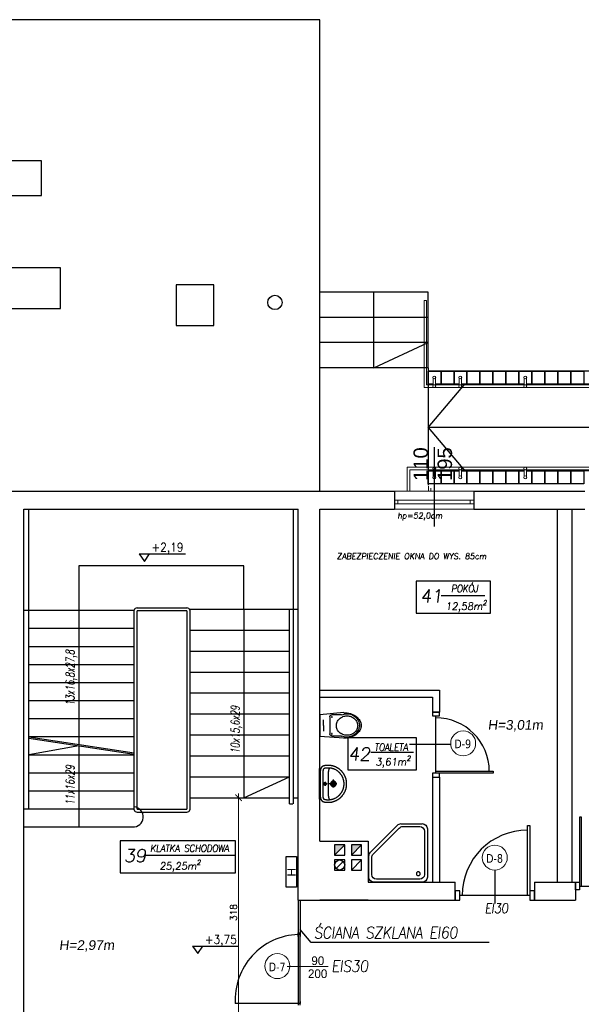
# Model space of a CAD drawing. Header units: millimetres. Extents: x -486876 to 553054, y -140324 to 834178.
# Tile 137 of 155: x -160935 to -153155, y 147163 to 160795. Entities that reach past the tile are written whole.
import ezdxf
from ezdxf.enums import TextEntityAlignment as Align

# ---------------------------------------------------------------- set-up
doc = ezdxf.new("R2010")
doc.units = ezdxf.units.MM
doc.header["$PDSIZE"] = -5
doc.linetypes.add('DASH2', pattern=[0.75, 0.5, -0.25])
for name, color, linetype, lineweight in [('_XREF', 252, 'DASH2', 13), ('XREF$0$0-ARKUSZ-OPIS', 8, 'Continuous', 18), ('XREF$0$AR-EL-PORĘCZE', 8, 'Continuous', 18), ('XREF$0$linie pomocnicze', 8, 'Continuous', 20), ('XREF$0$okna', 8, 'Continuous', 20), ('XREF$0$ściana nośna', 8, 'Continuous', 30)]:
    doc.layers.add(name, color=color, linetype=linetype, lineweight=lineweight)
for name, color, linetype in [('XREF$0$A-ARM', 8, 'Continuous'), ('XREF$0$A-BUD-OP', 8, 'Continuous'), ('XREF$0$ArchiCAD', 8, 'Continuous'), ('XREF$0$DRZWI', 8, 'Continuous'), ('XREF$0$MEBLE_ŁAZIENKOWE_I_KUCHENNE', 8, 'Continuous'), ('XREF$0$OPIS', 8, 'Continuous'), ('XREF$0$OPISY', 8, 'Continuous'), ('XREF$0$Ppoż', 20, 'Continuous'), ('XREF$0$TABELKA', 8, 'Continuous'), ('XREF$0$WIDOK', 8, 'Continuous'), ('XREF$0$WYMIARY', 9, 'Continuous'), ('XREF$0$ŚCIANY', 8, 'Continuous')]:
    doc.layers.add(name, color=color, linetype=linetype)
doc.styles.add('XREF$0$APLUS', font='arial.ttf', dxfattribs={"width": 0.6})
doc.styles.add('XREF$0$GENERATED_STYLE_1', font='txt')
doc.styles.add('XREF$0$KOTA', font='SIMPLEX', dxfattribs={"width": 0.9, "height": 25})
doc.styles.add('XREF$0$ROMANS', font='romans.shx')
doc.styles.add('XREF$0$Simplex 0.7 Italic', font='simplex.shx', dxfattribs={"width": 0.7, "oblique": 10})
doc.styles.add('XREF$0$Standard', font='arial.ttf')
doc.styles.add('XREF$0$Verdana 0.8', font='verdana.ttf', dxfattribs={"width": 0.8})
doc.dimstyles.new('XREF$0$PORT1_50', dxfattribs={"dimscale": 50, "dimtxt": 0.18, "dimasz": 0.18, "dimexe": 0.12, "dimexo": 0.05, "dimgap": 0.05, "dimtad": 1, "dimdec": 0, "dimrnd": 0.5, "dimdsep": 46, "dimtxsty": 'XREF$0$ROMANS', "dimblk1": 'XREF$0$_ARCHTICK', "dimblk2": 'XREF$0$_ARCHTICK', "dimsah": 1, "dimcen": 0, "dimdle": 0.12, "dimclrt": 7, "dimadec": 0, "dimazin": 0, "dimtfac": 1, "dimtdec": 0, "dimtmove": 2, "dimatfit": 3, "dimldrblk": 'XREF$0$_ARCHTICK', "dimfxl": 0.5, "dimfxlon": 1, "dimtolj": 1, "dimtzin": 0, "dimarcsym": 0})

# ---------------------------------------------------------------- blocks, each defined once
blk = doc.blocks.new('XREF$0$KOTA_R3')
at = {"layer": 'XREF$0$A-BUD-OP'}
blk.add_line((-279.4, -2136.8), (-172.7, -2136.8), dxfattribs=at)
blk.add_lwpolyline([(-279.4, -2136.8), (-267.5, -2154.3), (-255.5, -2136.8)], dxfattribs=at)
at = {"layer": 'XREF$0$A-BUD-OP', "style": 'XREF$0$KOTA', "width": 0.9}
for p, height in [((-251.3, -2131.6), 20), ((-251.3, -2153.3), 14)]:
    blk.add_attdef('KOTA', p, '', height=height, dxfattribs=at)
blk = doc.blocks.new('XREF$0$_ARCHTICK')
at = {"color": 0, "linetype": 'ByBlock', "const_width": 0.15}
blk.add_lwpolyline([(-0.5, -0.5), (0.5, 0.5)], dxfattribs=at)
blk = doc.blocks.new('*D597')
at = {"layer": 'Defpoints', "color": 0}
for p in [(3632.6, 17897.2), (3632.6, 17579.2), (3684.1, 17579.2)]:
    blk.add_point(p, dxfattribs=at)
at = {"layer": 'XREF$0$WIDOK', "color": 0, "lineweight": -2}
for p, q in [((3684.1, 17903.2), (3684.1, 17573.2)), ((3659.1, 17897.2), (3690.1, 17897.2)), ((3659.1, 17579.2), (3690.1, 17579.2))]:
    blk.add_line(p, q, dxfattribs=at)
at = {"layer": 'XREF$0$WIDOK', "color": 0, "lineweight": -2, "xscale": 9, "yscale": 9, "zscale": 9}
for p, rotation in [((3684.1, 17897.2), 90), ((3684.1, 17579.2), 270)]:
    blk.add_blockref('XREF$0$_ARCHTICK', p, dxfattribs=dict(at, rotation=rotation))
at = {"layer": 'XREF$0$WIDOK', "color": 7, "insert": (3677.1, 17738.2), "char_height": 9, "attachment_point": 5, "rotation": 90, "style": 'XREF$0$ROMANS'}
blk.add_mtext('\\A1;318', dxfattribs=at)
blk = doc.blocks.new('XREF$0$ubi012_r')
for p, q in [((-2.3, 33.2), (0, 0)), ((0.9, 16.8), (0.9, 29.4)), ((30.2, 29.2), (30.2, 16.8)), ((33.1, 33.2), (30.3, 0)), ((27.1, 13.8), (3.9, 13.8)), ((30.3, 0), (0, 0)), ((15.4, 5.1), (7.5, 5.1)), ((15.4, 5.1), (23.3, 5.1))]:
    blk.add_line(p, q)
for centre in [(3.9, 16.8), (27.1, 16.8)]:
    blk.add_circle(centre, 0.506)
for centre, radius, start, end in [((16.2, 42), 15.5, 105.9445, 133.2542), ((15.6, 39.7), 15.4, 102.4946, 126.4967), ((15.4, 44.4), 13, 74.6148, 105.3852), ((15.5, 40.4), 14.7, 77.6333, 102.3667), ((15.3, 39.7), 15.4, 53.5033, 77.5054), ((14.6, 42), 15.5, 46.7458, 74.0555), ((27.5, 33.8), 29.8, 154.3733, 172.0149), ((18.1, 37.5), 18.8, 148.867, 169.8645), ((20.8, 37.1), 22.3, 133.1777, 154.6258), ((16.6, 38.4), 17, 126.5259, 148.9267), ((17.4, 38), 15.6, 148.867, 169.8645), ((16.1, 38.7), 14.2, 126.5259, 148.9267), ((15.3, 39.9), 12.8, 102.4946, 126.4967), ((15.2, 40.4), 12.2, 77.6333, 102.3667), ((15, 39.9), 12.8, 53.5033, 77.5054), ((14.2, 38.7), 14.2, 31.0733, 53.4741), ((14.3, 38.4), 17, 31.0733, 53.4741), ((10, 37.1), 22.3, 25.3742, 46.8223), ((13, 38), 15.6, 10.1355, 31.133), ((12.8, 37.5), 18.8, 10.1355, 31.133), ((3.2, 33.8), 29.8, 7.9851, 25.6267), ((30.8, 33.2), 33.1, 171.7845, 180.1077), ((18.8, 37.3), 19.5, 169.767, 190.233), ((15.6, 36.6), 16.2, 189.6364, 202.7205), ((-1.7, 29.4), 2.53, 0, 22.7205), ((18, 37.8), 16.2, 169.767, 190.233), ((17.4, 37.7), 15.6, 190.1355, 211.133), ((16.1, 37), 14.2, 211.0733, 233.4741), ((14.2, 37), 14.2, 306.5259, 328.9267), ((13, 37.7), 15.6, 328.867, 349.8645), ((12.4, 37.8), 16.2, 0, 10.233), ((12.4, 37.8), 16.2, 349.767, 0), ((32.7, 29.2), 2.53, 163.1585, 180), ((-13.9, 43.3), 46.1, 343.1585, 348.2524), ((12.1, 37.3), 19.5, 0, 10.233), ((12.1, 37.3), 19.5, 349.767, 0), ((-0.1, 33.2), 33.1, 0, 8.2155), ((3.9, 16.8), 3.03, 180, 270), ((15.3, 35.8), 12.8, 233.5033, 257.5054), ((15.2, 35.3), 12.2, 257.6333, 282.3667), ((15, 35.8), 12.8, 282.4946, 306.4967), ((27.1, 16.8), 3.03, 270, 0)]:
    blk.add_arc(centre, radius, start, end)
blk = doc.blocks.new('XREF$0$KKP-KOLO2-B02X0201')
at = {"layer": 'XREF$0$A-ARM'}
for points in [[(-21.1, 0), (-21.1, -0.5), (-21.2, -1), (-21.3, -1.4), (-21.5, -1.8), (-21.8, -2.1), (-22.1, -2.5)], [(21.1, 0), (0, 0), (-21.1, 0)], [(22.1, -2.5), (21.8, -2.1), (21.5, -1.8), (21.3, -1.4), (21.2, -1), (21.1, -0.5), (21.1, 0)], [(25.3, -12.2), (25.3, -12.5), (25.3, -12.9), (25.3, -13.3), (25.2, -13.6), (25.2, -14), (25.2, -14.4), (25.2, -14.7), (25.1, -15.1), (25.1, -15.4), (25, -15.8), (25, -16.2), (24.9, -16.5), (24.9, -16.9), (24.8, -17.2), (24.7, -17.6), (24.6, -17.9), (24.5, -18.3), (24.5, -18.6), (24.4, -18.9), (24.3, -19.3), (24.2, -19.6), (24.1, -20), (23.9, -20.3), (23.8, -20.6), (23.7, -21), (23.6, -21.3), (23.5, -21.6), (23.3, -21.9), (23.2, -22.3), (23, -22.6), (22.9, -22.9), (22.8, -23.2), (22.6, -23.5), (22.4, -23.8), (22.3, -24.1), (22.1, -24.4), (21.9, -24.7), (21.8, -25), (21.6, -25.3), (21.4, -25.6), (21.2, -25.9), (21, -26.2), (20.8, -26.5), (20.6, -26.8), (20.4, -27.1), (20.2, -27.3), (20, -27.6), (19.8, -27.9), (19.6, -28.2), (19.4, -28.4), (19.1, -28.7), (18.9, -28.9), (18.7, -29.2), (18.5, -29.5), (18.2, -29.7), (18, -30), (17.7, -30.2), (17.5, -30.4), (17.2, -30.7), (17, -30.9), (16.7, -31.1), (16.5, -31.4), (16.2, -31.6), (15.9, -31.8), (15.7, -32), (15.4, -32.2), (15.1, -32.4), (14.8, -32.7), (14.6, -32.9), (14.3, -33.1), (14, -33.2), (13.7, -33.4), (13.4, -33.6), (13.1, -33.8), (12.8, -34), (12.5, -34.2), (12.2, -34.3), (11.9, -34.5), (11.6, -34.7), (11.3, -34.8), (11, -35), (10.7, -35.1), (10.4, -35.3), (10, -35.4), (9.7, -35.5), (9.4, -35.7), (9.1, -35.8), (8.7, -35.9), (8.4, -36.1), (8.1, -36.2), (7.7, -36.3), (7.4, -36.4), (7.1, -36.5), (6.7, -36.6), (6.4, -36.7), (6, -36.8), (5.7, -36.9), (5.3, -36.9), (5, -37), (4.6, -37.1), (4.3, -37.1), (3.9, -37.2), (3.6, -37.3), (3.2, -37.3), (2.9, -37.3), (2.5, -37.4), (2.1, -37.4), (1.8, -37.4), (1.4, -37.5), (1, -37.5), (0.7, -37.5), (0.3, -37.5), (-0.1, -37.5), (-0.1, -37.5), (-0.4, -37.5), (-0.8, -37.5), (-1.2, -37.5), (-1.5, -37.5), (-1.9, -37.4), (-2.3, -37.4), (-2.6, -37.4), (-3, -37.3), (-3.3, -37.3), (-3.7, -37.3), (-4.1, -37.2), (-4.4, -37.1), (-4.8, -37.1), (-5.1, -37), (-5.5, -36.9), (-5.8, -36.9), (-6.2, -36.8), (-6.5, -36.7), (-6.8, -36.6), (-7.2, -36.5), (-7.5, -36.4), (-7.9, -36.3), (-8.2, -36.2), (-8.5, -36.1), (-8.8, -35.9), (-9.2, -35.8), (-9.5, -35.7), (-9.8, -35.5), (-10.1, -35.4), (-10.5, -35.3), (-10.8, -35.1), (-11.1, -35), (-11.4, -34.8), (-11.7, -34.7), (-12, -34.5), (-12.3, -34.3), (-12.6, -34.2), (-12.9, -34), (-13.2, -33.8), (-13.5, -33.6), (-13.8, -33.4), (-14.1, -33.2), (-14.4, -33.1), (-14.7, -32.9), (-15, -32.7), (-15.2, -32.4), (-15.5, -32.2), (-15.8, -32), (-16, -31.8), (-16.3, -31.6), (-16.6, -31.4), (-16.8, -31.1), (-17.1, -30.9), (-17.3, -30.7), (-17.6, -30.4), (-17.8, -30.2), (-18.1, -30), (-18.3, -29.7), (-18.6, -29.5), (-18.8, -29.2), (-19, -28.9), (-19.3, -28.7), (-19.5, -28.4), (-19.7, -28.2), (-19.9, -27.9), (-20.1, -27.6), (-20.3, -27.3), (-20.5, -27.1), (-20.7, -26.8), (-20.9, -26.5), (-21.1, -26.2), (-21.3, -25.9), (-21.5, -25.6), (-21.7, -25.3), (-21.9, -25), (-22, -24.7), (-22.2, -24.4), (-22.4, -24.1), (-22.6, -23.8), (-22.7, -23.5), (-22.9, -23.2), (-23, -22.9), (-23.2, -22.6), (-23.3, -22.3), (-23.4, -21.9), (-23.6, -21.6), (-23.7, -21.3), (-23.8, -21), (-23.9, -20.6), (-24.1, -20.3), (-24.2, -20), (-24.3, -19.6), (-24.4, -19.3), (-24.5, -18.9), (-24.6, -18.6), (-24.7, -18.3), (-24.7, -17.9), (-24.8, -17.6), (-24.9, -17.2), (-25, -16.9), (-25, -16.5), (-25.1, -16.2), (-25.1, -15.8), (-25.2, -15.4), (-25.2, -15.1), (-25.3, -14.7), (-25.3, -14.4), (-25.3, -14), (-25.4, -13.6), (-25.4, -13.3), (-25.4, -12.9), (-25.4, -12.5), (-25.4, -12.2), (-25.4, -12.2), (-25.4, -11.8), (-25.4, -11.4), (-25.4, -10.8), (-25.3, -10.3), (-25.3, -9.8), (-25.3, -9.3), (-25.2, -8.9), (-25.2, -8.5), (-25.1, -8.1), (-25.1, -7.6), (-25, -7.2), (-24.9, -6.8), (-24.8, -6.4), (-24.7, -6.1), (-24.6, -5.7), (-24.5, -5.4), (-24.4, -5.1), (-24.2, -4.8), (-24.1, -4.5), (-23.9, -4.2), (-23.7, -3.9), (-23.6, -3.7), (-23.3, -3.4), (-23.1, -3.2), (-22.9, -3), (-22.6, -2.8), (-22.3, -2.6), (-22, -2.5), (-21.7, -2.3), (-21.3, -2.1), (-20.9, -2), (-20.5, -1.9), (-20.1, -1.7), (-19.7, -1.6), (-19.2, -1.5), (-19.2, -1.5), (-18.8, -1.5), (-18.4, -1.4), (-18, -1.3), (-17.6, -1.3), (-17.2, -1.2), (-16.7, -1.1), (-16.3, -1.1), (-15.8, -1.1), (-15.3, -1), (-14.9, -1), (-14.4, -1), (-0.1, -1), (14.3, -1), (14.8, -1), (15.2, -1), (15.7, -1.1), (16.2, -1.1), (16.6, -1.1), (17.1, -1.2), (17.5, -1.3), (17.9, -1.3), (18.3, -1.4), (18.7, -1.5), (19.1, -1.5), (19.5, -1.6), (20, -1.7), (20.4, -1.9), (20.8, -2), (21.2, -2.1), (21.6, -2.3), (21.9, -2.5), (22.2, -2.6), (22.5, -2.8), (22.8, -3), (23, -3.2), (23.2, -3.4), (23.4, -3.7), (23.6, -3.9), (23.8, -4.2), (24, -4.5), (24.1, -4.8), (24.3, -5.1), (24.4, -5.4), (24.5, -5.7), (24.6, -6.1), (24.7, -6.4), (24.8, -6.8), (24.9, -7.2), (24.9, -7.6), (25, -8.1), (25.1, -8.5), (25.1, -8.9), (25.2, -9.3), (25.2, -9.8), (25.2, -10.3), (25.2, -10.8), (25.3, -11.4), (25.3, -11.8), (25.3, -12.2)], [(-0.1, -33.9), (-0.6, -33.9), (-1.2, -33.9), (-1.7, -33.9), (-2.3, -33.8), (-2.7, -33.8), (-3.1, -33.7), (-3.5, -33.7), (-3.9, -33.6), (-4.3, -33.5), (-4.7, -33.4), (-5.1, -33.3), (-5.5, -33.2), (-5.9, -33.1), (-6.3, -33), (-6.7, -32.9), (-7.1, -32.8), (-7.5, -32.6), (-8, -32.5), (-8.4, -32.3), (-8.8, -32.1), (-9.2, -31.9), (-9.6, -31.7), (-10, -31.5), (-10.4, -31.3), (-10.8, -31.1), (-11.2, -30.9), (-11.5, -30.7), (-11.9, -30.4), (-12.2, -30.2), (-12.6, -30), (-12.9, -29.7), (-13.2, -29.5), (-13.5, -29.2), (-13.9, -29), (-14.2, -28.7), (-14.5, -28.4), (-14.8, -28.1), (-15.1, -27.9), (-15.5, -27.6), (-15.8, -27.2), (-16.1, -26.9), (-16.3, -26.6), (-16.6, -26.3), (-16.9, -25.9), (-17.2, -25.6), (-17.4, -25.2), (-17.7, -24.9), (-18, -24.5), (-18.2, -24.2), (-18.4, -23.8), (-18.7, -23.4), (-19.7, -21.6), (-19.9, -21.2), (-20, -20.8), (-20.2, -20.4), (-20.3, -20.1), (-20.5, -19.7), (-20.6, -19.3), (-20.8, -18.9), (-20.9, -18.5), (-21, -18.1), (-21.1, -17.7), (-21.2, -17.3), (-21.3, -16.9), (-21.4, -16.5), (-21.5, -16.2), (-21.5, -15.8), (-21.6, -15.4), (-21.7, -15), (-21.7, -14.6), (-21.8, -14.1), (-21.8, -13.7), (-21.8, -13.3), (-21.8, -12.9), (-21.8, -12.5), (-21.8, -12.1), (-21.8, -11.7), (-21.8, -11.3), (-21.8, -10.8), (-21.8, -10.4), (-21.8, -10), (-21.7, -9.6), (-21.7, -9.2), (-21.6, -8.7), (-21.6, -8.3), (-21.5, -7.9), (-21.4, -7.5), (-21.3, -7.1), (-21.2, -6.7), (-21.1, -6.4), (-20.9, -6.1), (-20.6, -5.9), (-20.4, -5.7), (-20.1, -5.5), (-19.7, -5.3), (-19.4, -5.2), (-19, -5.1), (-18.6, -5), (-18.2, -4.9), (-17.8, -4.8), (-17.3, -4.7), (-16.9, -4.7), (-16.5, -4.6), (-16.1, -4.6), (-15.7, -4.6), (-15.3, -4.6), (-15, -4.6), (-14.7, -4.6), (-14.4, -4.6), (-0.1, -4.6), (14.3, -4.6), (14.6, -4.6), (14.9, -4.6), (15.2, -4.6), (15.6, -4.6), (16, -4.6), (16.4, -4.6), (16.8, -4.7), (17.2, -4.7), (17.6, -4.8), (18.1, -4.9), (18.5, -5), (18.9, -5.1), (19.3, -5.2), (19.6, -5.3), (20, -5.5), (20.3, -5.7), (20.5, -5.9), (20.8, -6.1), (21, -6.4), (21.1, -6.7), (21.2, -7.1), (21.3, -7.5), (21.4, -7.9), (21.5, -8.3), (21.5, -8.7), (21.6, -9.2), (21.6, -9.6), (21.7, -10), (21.7, -10.4), (21.7, -10.8), (21.7, -11.3), (21.7, -11.7), (21.7, -12.1), (21.7, -12.5), (21.7, -12.9), (21.7, -13.3), (21.7, -13.7), (21.6, -14.1), (21.6, -14.6), (21.6, -15), (21.5, -15.4), (21.4, -15.8), (21.4, -16.2), (21.3, -16.5), (21.2, -16.9), (21.1, -17.3), (21, -17.7), (20.9, -18.1), (20.8, -18.5), (20.6, -18.9), (20.5, -19.3), (20.4, -19.7), (20.2, -20.1), (20.1, -20.4), (19.9, -20.8), (19.8, -21.2), (19.6, -21.6), (19.6, -21.6), (18.6, -23.4), (18.3, -23.8), (18.1, -24.2), (17.8, -24.5), (17.6, -24.9), (17.3, -25.2), (17.1, -25.6), (16.8, -25.9), (16.5, -26.3), (16.2, -26.6), (16, -26.9), (15.7, -27.2), (15.3, -27.6), (15, -27.9), (14.7, -28.1), (14.4, -28.4), (14.1, -28.7), (13.8, -29), (13.4, -29.2), (13.1, -29.5), (12.8, -29.7), (12.4, -30), (12.1, -30.2), (11.8, -30.4), (11.4, -30.7), (11.1, -30.9), (10.7, -31.1), (10.3, -31.3), (9.9, -31.5), (9.5, -31.7), (9.1, -31.9), (8.7, -32.1), (8.3, -32.3), (7.8, -32.5), (7.4, -32.6), (7.4, -32.6), (7, -32.8), (6.6, -32.9), (6.2, -33), (5.8, -33.1), (5.4, -33.2), (5, -33.3), (4.6, -33.4), (4.2, -33.5), (3.8, -33.6), (3.4, -33.7), (3, -33.7), (2.6, -33.8), (2.2, -33.8), (1.6, -33.9), (1.1, -33.9), (0.5, -33.9), (-0.1, -33.9)], [(-21.6, -15.2), (-21.6, -15), (-21.5, -14.8), (-21.5, -14.6), (-21.4, -14.4), (-21.3, -14.2), (-21.2, -14), (-21.1, -13.9), (-21, -13.7), (-20.9, -13.6), (-20.7, -13.4), (-20.5, -13.3), (-20.4, -13.2), (-20.1, -13.1), (-19.9, -13), (-19.6, -12.9), (-19.3, -12.8), (-19, -12.7), (-18.7, -12.6), (-18.3, -12.5), (-17.9, -12.5), (-17.4, -12.4), (-17, -12.4), (-16.4, -12.3), (-15.9, -12.3), (-15.3, -12.2), (-14.7, -12.2), (-14, -12.2), (-13.3, -12.2), (-12.5, -12.2), (-11.7, -12.2)], [(-11.7, -12.2), (-0.1, -12.2), (11.6, -12.2)], [(-2.6, -7.9), (2.5, -7.9)], [(0, -6.1), (0.4, -6.1), (0.9, -6.3), (1.2, -6.6), (1.5, -7), (1.7, -7.4), (1.7, -7.9), (1.7, -8.3), (1.5, -8.7), (1.2, -9.1), (0.9, -9.4), (0.4, -9.6), (0, -9.6), (-0.5, -9.6), (-0.9, -9.4), (-1.3, -9.1), (-1.6, -8.7), (-1.8, -8.3), (-1.8, -7.9), (-1.8, -7.4), (-1.6, -7), (-1.3, -6.6), (-0.9, -6.3), (-0.5, -6.1), (0, -6.1)], [(-0.1, -10.5), (-0.1, -5.5)], [(11.6, -12.2), (12.4, -12.2), (13.2, -12.2), (13.9, -12.2), (14.6, -12.2), (15.2, -12.2), (15.8, -12.3), (16.3, -12.3), (16.8, -12.4), (17.3, -12.4), (17.8, -12.5), (18.2, -12.5), (18.6, -12.6), (18.9, -12.7), (19.2, -12.8), (19.5, -12.9), (19.8, -13), (20, -13.1), (20.2, -13.2), (20.4, -13.3), (20.6, -13.4), (20.8, -13.6), (20.9, -13.7), (21, -13.9), (21.1, -14), (21.2, -14.2), (21.3, -14.4), (21.4, -14.6), (21.4, -14.8), (21.5, -15), (21.5, -15.2)], [(4.9, -19.3), (-5.9, -19.3)], [(-0.1, -15.4), (0.3, -15.5), (0.7, -15.5), (1.1, -15.6), (1.4, -15.7), (1.8, -15.9), (2.1, -16.1), (2.4, -16.3), (2.6, -16.5), (2.9, -16.8), (3.1, -17.1), (3.3, -17.4), (3.4, -17.8), (3.6, -18.1), (3.7, -18.5), (3.7, -18.8), (3.7, -19.2), (3.7, -19.6), (3.7, -20), (3.6, -20.4), (3.4, -20.7), (3.3, -21), (3.1, -21.4), (2.9, -21.7), (2.6, -21.9), (2.4, -22.2), (2.1, -22.4), (1.8, -22.6), (1.4, -22.7), (1.1, -22.9), (0.7, -23), (0.3, -23), (-0.1, -23), (-0.4, -23), (-0.8, -23), (-1.2, -22.9), (-1.5, -22.7), (-1.9, -22.6), (-2.2, -22.4), (-2.5, -22.2), (-2.7, -21.9), (-3, -21.7), (-3.2, -21.4), (-3.4, -21), (-3.6, -20.7), (-3.7, -20.4), (-3.8, -20), (-3.8, -19.6), (-3.9, -19.2), (-3.8, -18.8), (-3.8, -18.5), (-3.7, -18.1), (-3.6, -17.8), (-3.4, -17.4), (-3.2, -17.1), (-3, -16.8), (-2.7, -16.5), (-2.5, -16.3), (-2.2, -16.1), (-1.9, -15.9), (-1.5, -15.7), (-1.2, -15.6), (-0.8, -15.5), (-0.4, -15.5), (-0.1, -15.4)], [(-0.1, -16.9), (0.4, -16.9), (0.8, -17), (1.1, -17.2), (1.4, -17.5), (1.7, -17.7), (2, -18.1), (2.1, -18.4), (2.2, -18.8), (2.3, -19.2), (2.2, -19.7), (2.1, -20), (2, -20.4), (1.7, -20.7), (1.4, -21), (1.1, -21.2), (0.8, -21.4), (0.4, -21.5), (-0.1, -21.6), (-0.5, -21.5), (-0.9, -21.4), (-1.2, -21.2), (-1.6, -21), (-1.8, -20.7), (-2.1, -20.4), (-2.2, -20), (-2.4, -19.7), (-2.4, -19.2), (-2.4, -18.8), (-2.2, -18.4), (-2.1, -18.1), (-1.8, -17.7), (-1.6, -17.5), (-1.2, -17.2), (-0.9, -17), (-0.5, -16.9), (-0.1, -16.9)], [(-0.1, -24.2), (-0.1, -13.6)]]:
    blk.add_lwpolyline(points, dxfattribs=at)
blk = doc.blocks.new('XREF$0$natrysk_03')
for p, q in [((0, 0), (0, -65.9)), ((73.1, 7.1), (7.1, 7.1)), ((69.9, 3.1), (10.5, 3.1)), ((80.2, -28.8), (80.2, 0)), ((4.1, -3.4), (4.1, -62.7)), ((41, -71), (78.1, -33.9)), ((7.1, -73.1), (36, -73.1))]:
    blk.add_line(p, q)
blk.add_lwpolyline([(10.5, -69.1), (33.6, -69.1, 0.198912), (38.6, -67), (74.2, -31.5, 0.198912), (76.3, -26.4), (76.3, -3.4)], format="xyb")
blk.add_circle((11.6, -5.3), 2.64)
for centre, radius, start, end in [((7.1, 0), 7.13, 90, 180), ((10.5, -3.4), 6.42, 90, 180), ((69.9, -3.4), 6.42, 0, 90), ((73.1, 0), 7.13, 0, 90), ((73.1, -28.8), 7.13, 315, 0), ((7.1, -65.9), 7.13, 180, 270), ((10.5, -62.7), 6.42, 180, 270), ((36, -65.9), 7.13, 270, 315)]:
    blk.add_arc(centre, radius, start, end)
blk = doc.blocks.new('XREF')
at = {"layer": 'XREF$0$ŚCIANY'}
h = blk.add_hatch(color=256, dxfattribs=at)
h.dxf.hatch_style = 1
h.paths.add_polyline_path([(3817.2, 17817.7), (3831.2, 17831.7), (3817.2, 17831.7)])
h.paths.add_polyline_path([(3840.6, 17817.7), (3854.6, 17831.7), (3840.6, 17831.7)])
blk.add_line((3957.4, 18007.8), (3957.4, 18010.5))
at = {"layer": 'XREF$0$AR-EL-PORĘCZE', "lineweight": -2}
for p, q in [((3941.3, 18487.1), (3941.3, 18585.5)), ((3941.3, 18585.5), (3944.3, 18585.5)), ((3941.3, 18487.1), (3941.3, 18585.5)), ((3941.3, 18585.5), (3944.3, 18585.5)), ((3944.3, 18490.1), (3944.3, 18585.5)), ((3944.3, 18490.1), (3944.3, 18585.5)), ((3941.3, 18464.9), (3941.3, 18487.1)), ((3941.3, 18464.9), (3941.3, 18487.1)), ((3944.3, 18468.9), (3944.3, 18490.1)), ((3944.3, 18468.9), (3944.3, 18490.1)), ((3953.8, 18468.2), (3953.8, 18477.7)), ((3956.8, 18468.2), (3956.8, 18477.7)), ((3989.8, 18468.2), (3989.8, 18477.7)), ((3992.8, 18468.2), (3992.8, 18477.7)), ((4079.8, 18468.2), (4079.8, 18477.7)), ((4082.8, 18468.2), (4082.8, 18477.7)), ((5573.3, 18464.9), (3941.3, 18464.9)), ((5573.3, 18468.9), (3944.3, 18468.9)), ((3917.5, 18354.9), (3917.5, 18321.7)), ((5573.3, 18354.9), (3917.5, 18354.9)), ((3921.5, 18350.9), (3921.5, 18321.7)), ((5569.3, 18350.9), (3921.5, 18350.9)), ((3953.8, 18351.5), (3953.8, 18342)), ((3956.8, 18351.5), (3956.8, 18342)), ((3989.8, 18351.5), (3989.8, 18342)), ((3992.8, 18351.5), (3992.8, 18342)), ((4079.8, 18351.5), (4079.8, 18342)), ((4082.8, 18351.5), (4082.8, 18342)), ((3947.5, 18328.5), (3947.5, 18321.7)), ((3950.5, 18325.6), (3950.5, 18321.7))]:
    blk.add_line(p, q, dxfattribs=at)
for centre in [(3955.3, 18479), (3991.3, 18479), (4081.3, 18479), (3955.3, 18466.9), (3991.3, 18466.9), (4081.3, 18466.9), (3955.3, 18352.9), (3991.3, 18352.9), (4081.3, 18352.9), (3955.3, 18340.7), (3991.3, 18340.7), (4081.3, 18340.7)]:
    blk.add_circle(centre, 2, dxfattribs=at)
at = {"layer": 'XREF$0$DRZWI'}
for p, q in [((3957.4, 17933.7), (3957.4, 18010.5)), ((4159, 17774.9), (4249.1, 17774.9)), ((4084.5, 17761.7), (3990.7, 17761.7)), ((3994, 17761.7), (3990.7, 17761.7))]:
    blk.add_line(p, q, dxfattribs=at)
at = {"layer": 'XREF$0$DRZWI', "ltscale": 0.8}
for p, q in [((3978.1, 17970.8), (3920.8, 17970.8)), ((4039.3, 17797), (4039.3, 17750.7))]:
    blk.add_line(p, q, dxfattribs=at)
for points in [[(3962.7, 18010.5), (3962.7, 18015.8), (3952.7, 18015.8), (3952.7, 18010.5)], [(3990.7, 17768.1), (3984.3, 17768.1), (3984.3, 17755.2), (3990.7, 17755.2)]]:
    blk.add_lwpolyline(points, close=True, dxfattribs=at)
at = {"layer": 'XREF$0$DRZWI'}
for points in [[(3957.4, 17931.1), (3957.4, 17933.7), (4036.7, 17933.7), (4036.7, 17931.1), (3962.7, 17931.1), (3952.7, 17931.1), (3952.7, 17925.8), (3962.7, 17925.8), (3962.7, 17931.1)], [(4087.8, 17761.7), (4084.5, 17761.7), (4084.5, 17858.7), (4087.8, 17858.7), (4087.8, 17768.1), (4087.8, 17755.2), (4094.3, 17755.2), (4094.3, 17768.1), (4087.8, 17768.1)], [(4156.3, 17774.9), (4159, 17774.9), (4159, 17870.3), (4156.3, 17870.3), (4156.3, 17780.2), (4156.3, 17769.6), (4151, 17769.6), (4151, 17780.2), (4156.3, 17780.2)], [(3766.6, 17705.1), (3766.6, 17710.1), (3769.6, 17710.1), (3769.6, 17705.1)], [(3769.6, 17610.1), (3769.6, 17707.6), (3766.6, 17707.6), (3766.6, 17707.6), (3766.6, 17610.1)], [(3769.6, 17615.1), (3769.6, 17612.1), (3679.6, 17612.1), (3679.6, 17612.1)]]:
    blk.add_lwpolyline(points, dxfattribs=at)
for centre, radius, start, end in [((3957.4, 17933.7), 74.1, 0, 90), ((4084.5, 17761.7), 90.6, 90, 180), ((3769.6, 17617.6), 90.1, 91.872, 183.4612)]:
    blk.add_arc(centre, radius, start, end, dxfattribs=at)
at = {"layer": 'XREF$0$linie pomocnicze'}
blk.add_line((3863.5, 17837.1), (3863.5, 17780.2), dxfattribs=at)
blk.add_line((3863.5, 17837.1), (3863.5, 17780.2), dxfattribs=at)
at = {"layer": 'XREF$0$okna'}
for p, q in [((4010, 18321.7), (3900, 18321.7)), ((3900, 18309.2), (4005, 18309.2)), ((4005, 18304.2), (3900, 18304.2)), ((3900, 18296.7), (4010, 18296.7))]:
    blk.add_line(p, q, dxfattribs=at)
for points in [[(3900, 18309.2), (3905, 18309.2), (3905, 18304.2), (3900, 18304.2)], [(4005, 18309.2), (4010, 18309.2), (4010, 18304.2), (4005, 18304.2)]]:
    blk.add_lwpolyline(points, close=True, dxfattribs=at)
blk.add_lwpolyline([(3808.5, 17663.3), (3751.4, 17663.3)], dxfattribs=at)
for centre in [(3995.3, 17972.4), (4039.1, 17814.2), (3737.9, 17664)]:
    blk.add_circle(centre, 17.3, dxfattribs=at)
at = {"layer": 'XREF$0$OPIS'}
for p, q in [((3955, 18382.4), (3955, 18272.5)), ((3965, 18177), (4025.3, 18177)), ((3867.5, 17960), (3926.4, 17960)), ((3554.8, 17817.4), (3679.8, 17817.4))]:
    blk.add_line(p, q, dxfattribs=at)
for points in [[(4033.1, 18197), (3930.4, 18197), (3930.4, 18152.8), (4033.1, 18152.8)], [(3930.8, 17980), (3835.3, 17980), (3835.3, 17935.8), (3930.8, 17935.8)], [(3679.8, 17837.3), (3520.2, 17837.3), (3520.2, 17793.2), (3679.8, 17793.2)]]:
    blk.add_lwpolyline(points, close=True, dxfattribs=at)
at = {"layer": 'XREF$0$Ppoż'}
for p, q in [((3766.6, 17755.2), (3766.6, 17710.1)), ((3769.6, 17755.2), (3769.6, 17710.1)), ((3766.6, 17710.1), (3769.6, 17710.1)), ((3784.6, 17696.7), (3769.6, 17714.8)), ((4031.1, 17696.7), (3784.6, 17696.7))]:
    blk.add_line(p, q, dxfattribs=at)
at = {"layer": 'XREF$0$WIDOK'}
for p, q in [((3796.6, 18974.3), (2121.6, 18974.3)), ((3796.6, 18321.7), (3796.6, 18974.3)), ((3411, 18779.1), (3342.1, 18779.1)), ((3411, 18730.8), (3411, 18779.1)), ((3342.1, 18730.8), (3411, 18730.8)), ((3437.5, 18630.9), (3337.1, 18630.9)), ((3437.5, 18574.6), (3437.5, 18630.9)), ((3649.9, 18607.3), (3597.7, 18607.3)), ((3597.7, 18607.3), (3597.7, 18550.8)), ((3649.9, 18550.8), (3649.9, 18607.3)), ((3946.6, 18597.2), (3796.6, 18597.2)), ((3946.6, 18492.2), (3946.6, 18597.2)), ((3946.6, 18492.2), (3946.6, 18597.2)), ((3337.1, 18574.6), (3437.5, 18574.6)), ((3946.6, 18562.2), (3796.6, 18562.2)), ((3597.7, 18550.8), (3649.9, 18550.8)), ((3946.6, 18527.2), (3796.6, 18527.2)), ((3946.6, 18492.2), (3796.6, 18492.2)), ((3946.6, 18492.2), (3796.6, 18492.2)), ((3946.6, 18492.2), (3946.6, 18330)), ((3946.6, 18492.2), (3946.6, 18331.7)), ((3946.6, 18492.2), (3946.6, 18468.9)), ((5086.6, 18487.9), (3946.6, 18487.9)), ((3953.8, 18469.9), (3946.6, 18469.9)), ((3946.6, 18469.9), (3946.6, 18354.9)), ((3946.6, 18464.9), (3946.6, 18354.9)), ((3989.8, 18469.9), (3956.8, 18469.9)), ((4079.8, 18469.9), (3992.8, 18469.9)), ((4169.8, 18469.9), (4082.8, 18469.9)), ((3946.6, 18350.9), (3946.6, 18349.7)), ((3953.8, 18349.7), (3946.6, 18349.7)), ((3989.8, 18349.7), (3956.8, 18349.7)), ((4079.8, 18349.7), (3992.8, 18349.7)), ((4169.8, 18349.7), (4082.8, 18349.7)), ((3393.6, 17881.7), (3393.6, 18296.7)), ((3759.6, 18296.7), (3759.6, 17888.9)), ((3463.1, 18218), (3463.1, 17971)), ((3691.6, 18218), (3463.1, 18218)), ((3691.6, 18158.2), (3691.6, 18218)), ((3612.6, 18159.8), (3543.6, 18159.8)), ((3616.6, 18158.2), (3766.6, 18158.2)), ((3616.6, 18158.2), (3616.6, 17880.3)), ((3691.6, 18158.2), (3691.6, 17897.2)), ((3754.6, 17888.9), (3754.6, 18158.2)), ((3386.6, 18156.7), (3539.6, 18156.7)), ((3539.6, 17880.3), (3539.6, 18156.7)), ((3543.6, 17881.2), (3543.6, 18155.8)), ((3612.6, 18155.8), (3543.6, 18155.8)), ((3612.6, 18155.8), (3612.6, 17881.2)), ((3393.6, 18131.7), (3539.6, 18131.7)), ((3616.6, 18129.2), (3754.6, 18129.2)), ((3393.6, 18106.7), (3539.6, 18106.7)), ((3616.6, 18100.2), (3754.6, 18100.2)), ((3393.6, 18081.7), (3539.6, 18081.7)), ((3616.6, 18071.2), (3754.6, 18071.2)), ((3393.6, 18056.7), (3539.6, 18056.7)), ((3616.6, 18042.2), (3754.6, 18042.2)), ((3393.6, 18031.7), (3539.6, 18031.7)), ((3616.6, 18013.2), (3754.6, 18013.2)), ((3393.6, 18006.7), (3539.6, 18006.7)), ((3393.6, 17981.7), (3539.6, 17981.7)), ((3616.6, 17984.2), (3754.6, 17984.2)), ((3463.1, 17968.9), (3393.6, 17956.7)), ((3463.1, 17968.9), (3463.1, 17856.7)), ((3393.6, 17956.7), (3539.6, 17956.7)), ((3616.6, 17955.2), (3754.6, 17955.2)), ((3393.6, 17931.7), (3539.6, 17931.7)), ((3616.6, 17926.2), (3754.6, 17926.2)), ((3691.6, 17897.2), (3754.6, 17926.2)), ((3393.6, 17906.7), (3539.6, 17906.7)), ((3616.6, 17897.2), (3754.6, 17897.2)), ((3754.6, 17888.9), (3759.5, 17888.9)), ((3759.6, 17897.2), (3766.6, 17897.2)), ((3386.6, 17881.7), (3539.6, 17881.7)), ((3543.5, 17877.2), (3612.6, 17877.2)), ((3543.6, 17881.2), (3612.6, 17881.2)), ((3386.6, 17856.7), (3539.6, 17856.7)), ((3539.6, 17856.7), (3539.6, 17856.7))]:
    blk.add_line(p, q, dxfattribs=at)
at = {"layer": 'XREF$0$WIDOK', "color": 8}
for p, q in [((3946.6, 18409.8), (3997.8, 18469.9)), ((5543.3, 18409.8), (3946.6, 18409.8)), ((3946.6, 18409.8), (3997.8, 18349.7))]:
    blk.add_line(p, q, dxfattribs=at)
at = {"layer": 'XREF$0$WIDOK'}
for points in [[(3953.8, 18469.9), (3946.6, 18469.9), (3946.6, 18487.9), (3964.6, 18487.9), (3964.6, 18469.9), (3956.8, 18469.9)], [(3989.8, 18469.9), (3982.6, 18469.9), (3982.6, 18487.9), (4000.6, 18487.9), (4000.6, 18469.9), (3992.8, 18469.9)], [(4079.8, 18469.9), (4072.6, 18469.9), (4072.6, 18487.9), (4090.6, 18487.9), (4090.6, 18469.9), (4082.8, 18469.9)], [(3956.8, 18349.7), (3964.6, 18349.7), (3964.6, 18331.7), (3946.6, 18331.7), (3946.6, 18349.7), (3953.8, 18349.7)], [(3992.8, 18349.7), (4000.6, 18349.7), (4000.6, 18331.7), (3982.6, 18331.7), (3982.6, 18349.7), (3989.8, 18349.7)], [(4082.8, 18349.7), (4090.6, 18349.7), (4090.6, 18331.7), (4072.6, 18331.7), (4072.6, 18349.7), (4079.8, 18349.7)]]:
    blk.add_lwpolyline(points, dxfattribs=at)
for points in [[(3982.6, 18469.9), (3964.6, 18469.9), (3964.6, 18487.9), (3982.6, 18487.9)], [(4018.6, 18469.9), (4000.6, 18469.9), (4000.6, 18487.9), (4018.6, 18487.9)], [(4036.6, 18469.9), (4018.6, 18469.9), (4018.6, 18487.9), (4036.6, 18487.9)], [(4054.6, 18469.9), (4036.6, 18469.9), (4036.6, 18487.9), (4054.6, 18487.9)], [(4072.6, 18469.9), (4054.6, 18469.9), (4054.6, 18487.9), (4072.6, 18487.9)], [(4108.6, 18469.9), (4090.6, 18469.9), (4090.6, 18487.9), (4108.6, 18487.9)], [(4126.6, 18469.9), (4108.6, 18469.9), (4108.6, 18487.9), (4126.6, 18487.9)], [(4144.6, 18469.9), (4126.6, 18469.9), (4126.6, 18487.9), (4144.6, 18487.9)], [(4162.6, 18469.9), (4144.6, 18469.9), (4144.6, 18487.9), (4162.6, 18487.9)], [(3982.6, 18331.7), (3964.6, 18331.7), (3964.6, 18349.7), (3982.6, 18349.7)], [(4018.6, 18331.7), (4000.6, 18331.7), (4000.6, 18349.7), (4018.6, 18349.7)], [(4036.6, 18331.7), (4018.6, 18331.7), (4018.6, 18349.7), (4036.6, 18349.7)], [(4054.6, 18331.7), (4036.6, 18331.7), (4036.6, 18349.7), (4054.6, 18349.7)], [(4072.6, 18331.7), (4054.6, 18331.7), (4054.6, 18349.7), (4072.6, 18349.7)], [(4108.6, 18331.7), (4090.6, 18331.7), (4090.6, 18349.7), (4108.6, 18349.7)], [(4126.6, 18331.7), (4108.6, 18331.7), (4108.6, 18349.7), (4126.6, 18349.7)], [(4144.6, 18331.7), (4126.6, 18331.7), (4126.6, 18349.7), (4144.6, 18349.7)], [(4162.6, 18331.7), (4144.6, 18331.7), (4144.6, 18349.7), (4162.6, 18349.7)]]:
    blk.add_lwpolyline(points, close=True, dxfattribs=at)
blk.add_circle((3734.5, 18582.8), 9.93, dxfattribs=at)
for centre, radius, start, end in [((3543.5, 18155.7), 4.11, 89.5974, 164.9817), ((3612.6, 18155.7), 4.11, 15.0183, 90.4026), ((3538.3, 17870.6), 13.9, 265.2198, 84.7881), ((3543.5, 17881.3), 4.11, 195.0183, 270.4026), ((3612.6, 17881.3), 4.11, 269.5974, 344.9817)]:
    blk.add_arc(centre, radius, start, end, dxfattribs=at)
at = {"layer": 'XREF$0$WYMIARY'}
for p, q in [((3871.6, 18492.2), (3871.6, 18597.2)), ((3871.6, 18492.2), (3946.6, 18527.2)), ((3393.6, 17981.5), (3539.6, 17959.4)), ((3393.6, 17979.5), (3539.6, 17957.3)), ((3393.6, 17956.7), (3393.6, 17956.7))]:
    blk.add_line(p, q, dxfattribs=at)
at = {"layer": 'XREF$0$WYMIARY', "color": 6}
blk.add_lwpolyline([(3764.3, 17815.9), (3764.3, 17773.4), (3750.2, 17773.4), (3750.2, 17815.9)], close=True, dxfattribs=at)
at = {"layer": 'XREF$0$ściana nośna'}
for p, q in [((3900, 18321.7), (3900, 18296.7)), ((4010, 18321.7), (4010, 18296.7)), ((3766.6, 17755.2), (3766.6, 18296.7)), ((3796.6, 17837.1), (3796.6, 18296.7)), ((4125.7, 18296.7), (4125.7, 17780.2)), ((4145.7, 18296.7), (4145.7, 17780.2)), ((3386.6, 17694), (3386.6, 18141.7)), ((3796.6, 18046.2), (3962.7, 18046.2)), ((3796.6, 18036.2), (3952.7, 18036.2)), ((3952.7, 18036.2), (3952.7, 18015.8)), ((3962.7, 18046.2), (3962.7, 18015.8)), ((3952.7, 18015.8), (3962.7, 18015.8)), ((3952.7, 17925.8), (3952.7, 17780.2)), ((3952.7, 17925.8), (3962.7, 17925.8)), ((3962.7, 17925.8), (3962.7, 17780.2)), ((3796.6, 17837.1), (3863.5, 17837.1)), ((3863.5, 17837.1), (3863.5, 17780.2)), ((3863.5, 17837.1), (3863.5, 17780.2)), ((3863.5, 17780.2), (3984.3, 17780.2)), ((3984.3, 17755.2), (3984.3, 17780.2)), ((4094.3, 17780.2), (4151, 17780.2)), ((4094.3, 17780.2), (4094.3, 17755.2)), ((4151, 17780.2), (4151, 17755.2)), ((3766.6, 17755.2), (3984.3, 17755.2)), ((3863.5, 17755.2), (3796.6, 17755.2)), ((4094.3, 17755.2), (4151, 17755.2))]:
    blk.add_line(p, q, dxfattribs=at)
for points in [[(3548.8, 16991.4), (3361.6, 16991.4), (3361.6, 18321.7), (3674.7, 18321.7)], [(3674.7, 18321.7), (3900, 18321.7)], [(4010, 18321.7), (4163.7, 18321.7)], [(3386.6, 17694), (3386.6, 18296.7), (3674.7, 18296.7)], [(3674.7, 18296.7), (3766.6, 18296.7)], [(3796.6, 18296.7), (3900, 18296.7)], [(4010, 18296.7), (4163.7, 18296.7)], [(3386.6, 17579.2), (3386.6, 17694)]]:
    blk.add_lwpolyline(points, dxfattribs=at)
at = {"layer": 'XREF$0$ŚCIANY'}
for p, q in [((3817.2, 17817.7), (3831.2, 17831.7)), ((3840.6, 17817.7), (3854.6, 17831.7)), ((3819.3, 17799.1), (3829.2, 17809)), ((3840.6, 17797), (3854.6, 17811))]:
    blk.add_line(p, q, dxfattribs=at)
for points in [[(3831.2, 17817.7), (3831.2, 17831.7), (3817.2, 17831.7), (3817.2, 17817.7)], [(3854.6, 17817.7), (3854.6, 17831.7), (3840.6, 17831.7), (3840.6, 17817.7)], [(3831.2, 17797), (3831.2, 17811), (3817.2, 17811), (3817.2, 17797)], [(3854.6, 17797), (3854.6, 17811), (3840.6, 17811), (3840.6, 17797)]]:
    blk.add_lwpolyline(points, close=True, dxfattribs=at)
blk.add_circle((3824.2, 17804), 7, dxfattribs=at)
at = {"layer": 'XREF$0$A-ARM', "xscale": -1.007999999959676, "yscale": 1.007999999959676, "zscale": 1.007999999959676, "rotation": 89.99999999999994}
blk.add_blockref('XREF$0$KKP-KOLO2-B02X0201', (3796.1, 17916.3), dxfattribs=at)
at = {"layer": 'XREF$0$MEBLE_ŁAZIENKOWE_I_KUCHENNE', "ltscale": 1.2, "xscale": -1, "rotation": 270}
blk.add_blockref('XREF$0$ubi012_r', (3796.6, 17981.8), dxfattribs=at)
at = {"layer": 'XREF$0$OPISY'}
ref = blk.add_blockref('XREF$0$KOTA_R3', (3714.2, 19516.9), dxfattribs=dict(at, xscale=0.6000000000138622, yscale=0.6000000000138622, zscale=0.6000000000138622))
ref.add_attrib('KOTA', '+2,19', (3563.4, 18237.9), dxfattribs={"layer": 'XREF$0$A-BUD-OP', "height": 12, "rotation": 0.0003, "style": 'XREF$0$KOTA', "width": 0.9})
ref = blk.add_blockref('XREF$0$KOTA_R3', (3788.1, 18973.9), dxfattribs=dict(at, xscale=0.6000000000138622, yscale=0.6000000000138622, zscale=0.6000000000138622))
ref.add_attrib('KOTA', '+3,75', (3637.3, 17694.9), dxfattribs={"layer": 'XREF$0$A-BUD-OP', "height": 12, "rotation": 0.0003, "style": 'XREF$0$KOTA', "width": 0.9})
at = {"layer": 'XREF$0$TABELKA', "xscale": -1.010101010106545, "yscale": 1.010101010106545, "zscale": 1.010101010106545, "rotation": 270}
blk.add_blockref('XREF$0$natrysk_03', (3938.5, 17780.2), dxfattribs=at)
at = {"style": 'XREF$0$APLUS'}
blk.add_attdef('70', text='', height=12.9, rotation=90, dxfattribs=at).set_placement((5846.7, 4087), align=Align.BOTTOM_CENTER)
blk.add_attdef('165', text='', height=12.9, rotation=90, dxfattribs=at).set_placement((5850.3, 4086.9), align=Align.TOP_CENTER)
at = {"layer": 'XREF$0$0-ARKUSZ-OPIS', "style": 'XREF$0$Simplex 0.7 Italic', "oblique": 10, "width": 0.7}
for s, p in [('13x16,8x27,8', (3456.7, 18024.5)), ('10x15,6x29', (3685.5, 17958.2)), ('11x16x29', (3456.7, 17886.9))]:
    blk.add_text(s, height=12, rotation=90, dxfattribs=at).set_placement(p)
at = {"layer": 'XREF$0$ArchiCAD', "style": 'XREF$0$GENERATED_STYLE_1'}
for s, p in [('90', (3785, 17661.9)), ('200', (3780.3, 17643.9))]:
    blk.add_text(s, height=12, rotation=0, dxfattribs=at).set_placement(p, align=Align.BOTTOM_LEFT)
at = {"layer": 'XREF$0$DRZWI', "style": 'XREF$0$APLUS'}
for tag, height, p in [('90', 10.6, (3968.1, 17970.8)), ('90', 10.6, (4273.7, 17907.6)), ('90', 10.6, (4647.1, 17907.6)), ('90', 10.6, (4995.7, 17907.6)), ('90', 10.6, (5345, 17907.6)), ('90', 8.24, (3625.9, 17450.5)), ('90', 8.24, (4282.6, 17436.6)), ('90', 8.24, (4577.8, 17436.6)), ('90', 8.24, (5003.1, 17436.6)), ('90', 8.24, (5301, 17436.6)), ('90', 8.24, (5625.6, 17351)), ('110', 12.9, (3772.7, 10725)), ('100', 12.9, (3763.8, 10003.4)), ('90', 10.6, (3383.4, 9922)), ('83', 10.6, (4118.7, 4184))]:
    blk.add_attdef(tag, text='', height=height, dxfattribs=at).set_placement(p, align=Align.BOTTOM_CENTER)
for tag, height, p in [('200', 10.6, (3968, 17967.9)), ('200', 10.6, (4273.6, 17904.7)), ('200', 10.6, (4647, 17904.7)), ('200', 10.6, (4995.6, 17904.7)), ('200', 10.6, (5344.9, 17904.7)), ('200', 8.24, (3625.9, 17448.3)), ('200', 8.24, (4282.6, 17434.4)), ('200', 8.24, (4577.8, 17434.4)), ('200', 8.24, (5003.1, 17434.4)), ('200', 8.24, (5301, 17434.4)), ('200', 8.24, (5625.6, 17348.7)), ('210', 12.9, (3772.6, 10721.5)), ('200', 12.9, (3763.8, 9999.8)), ('200', 10.6, (3383.3, 9919.1)), ('178', 10.6, (4118.6, 4181.1))]:
    blk.add_attdef(tag, text='', height=height, dxfattribs=at).set_placement(p, align=Align.TOP_CENTER)
for tag, height, p in [('100', 12.9, (4040.5, 17776.3)), ('96', 10.6, (4202, 17787.4)), ('100', 12.9, (4599.3, 17777)), ('100', 12.9, (4948, 17777)), ('100', 12.9, (5297.4, 17777)), ('100', 10.6, (5719.8, 17787.4)), ('100', 12.9, (3575.6, 17557.2)), ('100', 12.9, (3932.3, 17557.2)), ('100', 12.9, (4215.6, 17557.2)), ('100', 12.9, (4630.2, 17557.2)), ('100', 12.9, (4954.9, 17557.2)), ('100', 12.9, (5353.3, 17557.2)), ('100', 12.9, (5612.4, 17557.2)), ('90', 11.8, (4712.9, 10187.3)), ('90', 11.8, (4933.8, 10129.1)), ('90', 11.8, (5359.8, 10117.2)), ('120', 13.5, (3472.1, 9987.9)), ('90', 11.8, (4206.2, 4035.8))]:
    blk.add_attdef(tag, text='', height=height, rotation=90, dxfattribs=at).set_placement(p, align=Align.BOTTOM_CENTER)
for tag, height, p in [('210', 12.9, (4044.1, 17776.2)), ('205', 10.6, (4204.9, 17787.3)), ('210', 12.9, (4602.9, 17776.8)), ('210', 12.9, (4951.5, 17776.8)), ('210', 12.9, (5301, 17776.8)), ('210', 10.6, (5722.6, 17787.3)), ('210', 12.9, (3579.2, 17557)), ('210', 12.9, (3935.9, 17557)), ('210', 12.9, (4219.1, 17557)), ('210', 12.9, (4633.7, 17557)), ('210', 12.9, (4958.4, 17557)), ('210', 12.9, (5356.8, 17557)), ('210', 12.9, (5615.9, 17557)), ('200', 11.8, (4716.1, 10187.1)), ('200', 11.8, (4937, 10129)), ('200', 11.8, (5363, 10117.1)), ('210', 13.5, (3475.8, 9987.9)), ('170', 11.8, (4209.4, 4035.7))]:
    blk.add_attdef(tag, text='', height=height, rotation=90, dxfattribs=at).set_placement(p, align=Align.TOP_CENTER)
at = {"layer": 'XREF$0$OPIS', "insert": (3926.5, 18335.7), "char_height": 20, "attachment_point": 1, "rotation": 90, "style": 'XREF$0$Standard'}
blk.add_mtext_dynamic_manual_height_columns('110\\P195', width=34.678, gutter_width=12.5, heights=[0], dxfattribs=at)
at = {"layer": 'XREF$0$OPIS', "attachment_point": 1, "style": 'XREF$0$Standard'}
for s, width, insert, char_height in [('\\A1;{\\Fromans|c238;\\Q8;41}', 79.024, (3935.7, 18185.4), 18), ('\\A1;{\\Fromans|c238;\\Q8;\\W0.9;\\T0.95;POKÓJ}', 79.024, (3978.3, 18191.7), 10), ('\\A1;{\\Fromans|c238;\\Q8;12,58m\\H0.7x;\\S2^ ;}', 79.024, (3970.8, 18170.7), 10), ('\\A1;{\\Fromans|c238;\\Q8;\\W0.9;\\T0.95;TOALETA}', 79.024, (3872.3, 17972), 10), ('\\A1;{\\Fromans|c238;\\Q8;42}', 79.024, (3835.9, 17966.5), 18), ('\\A1;{\\Fromans|c238;\\Q8;3,61m\\H0.7x;\\S2^ ;}', 79.024, (3873.9, 17955.2), 10), ('\\A1;{\\Fromans|c238;\\Q8;\\W0.9;\\T0.95;KLATKA SCHODOWA}', 144.893, (3561.7, 17832.1), 10), ('\\A1;{\\Fromans|c238;\\Q8;39}', 79.024, (3525.4, 17825.8), 18), ('\\A1;{\\Fromans|c238;\\Q8;25,25m\\H0.7x;\\S2^ ;}', 79.024, (3574.6, 17811.1), 10)]:
    blk.add_mtext_dynamic_manual_height_columns(s, width=width, gutter_width=1, heights=[0], dxfattribs=dict(at, insert=insert, char_height=char_height))
at = {"layer": 'XREF$0$OPIS', "ltscale": 1.2, "char_height": 13.44, "width": 367.721, "attachment_point": 1, "style": 'XREF$0$Standard'}
for s, insert in [('{\\Q7;H=3,01m}', (4029.3, 18004.7)), ('{\\Q7;H=2,97m}', (3435.4, 17699.8))]:
    blk.add_mtext(s, dxfattribs=dict(at, insert=insert))
at = {"layer": 'XREF$0$OPISY', "style": 'XREF$0$Verdana 0.8', "width": 0.8}
blk.add_text('D-8', height=12, rotation=360, dxfattribs=at).set_placement((4038.8, 17813.1), align=Align.MIDDLE_CENTER)
at = {"layer": 'XREF$0$Ppoż', "style": 'XREF$0$Verdana 0.8', "width": 0.8}
for s, p in [('D-9', (3994.7, 17971.7)), ('D-7', (3737.6, 17662.9))]:
    blk.add_text(s, height=12, rotation=360, dxfattribs=at).set_placement(p, align=Align.MIDDLE_CENTER)
at = {"layer": 'XREF$0$Ppoż', "attachment_point": 1, "style": 'XREF$0$Standard'}
for s, width, insert, char_height in [('\\A1;{\\Fromans|c238;\\Q8;\\W0.9;\\T0.95;EI30}', 246.39, (4024.9, 17750.7), 13.2), ('\\A1;{\\Fromans|c238;\\Q8;\\W0.9;\\T0.95;ŚCIANA SZKLANA EI60}', 454.96, (3788.3, 17718.3), 15.84), ('\\A1;{\\Fromans|c238;\\Q8;\\W0.9;\\T0.95;EIS30}', 246.39, (3812.6, 17671.8), 15.84)]:
    blk.add_mtext_dynamic_manual_height_columns(s, width=width, gutter_width=1, heights=[0], dxfattribs=dict(at, insert=insert, char_height=char_height))
at = {"layer": 'XREF$0$WYMIARY', "char_height": 8, "attachment_point": 7, "style": 'XREF$0$ROMANS'}
for s, insert, width in [('{\\Q7;hp=52,0cm}', (3904.2, 18281.1), 174.628), ('{\\Q7;ZABEZPIECZENIE OKNA DO WYS. 85cm}', (3820.3, 18227.5), 235.371)]:
    blk.add_mtext(s, dxfattribs=dict(at, insert=insert, width=width))
at = {"layer": 'XREF$0$WYMIARY', "color": 6, "insert": (3763.1, 17799.7), "char_height": 11.5, "attachment_point": 1, "rotation": 270, "style": 'XREF$0$Standard'}
blk.add_mtext_dynamic_manual_height_columns('H', width=198.013, gutter_width=12.5, heights=[0], dxfattribs=at)
at = {"layer": 'XREF$0$WIDOK'}
dim = blk.add_linear_dim(base=(3684.1, 17579.2), p1=(3632.6, 17897.2), p2=(3632.6, 17579.2), angle=90, dimstyle='XREF$0$PORT1_50', dxfattribs=at)
dim.commit()
dim.dimension.update_dxf_attribs({"geometry": '*D597', "text_midpoint": (3677.1, 17738.2)})

msp = doc.modelspace()

# ---------------------------------------------------------------- block references
at = {"layer": '_XREF', "xscale": 10, "yscale": 10, "zscale": 10}
msp.add_blockref('XREF', (-194744.7507, -28948.20066), dxfattribs=at)

doc.saveas('drawing.dxf')
